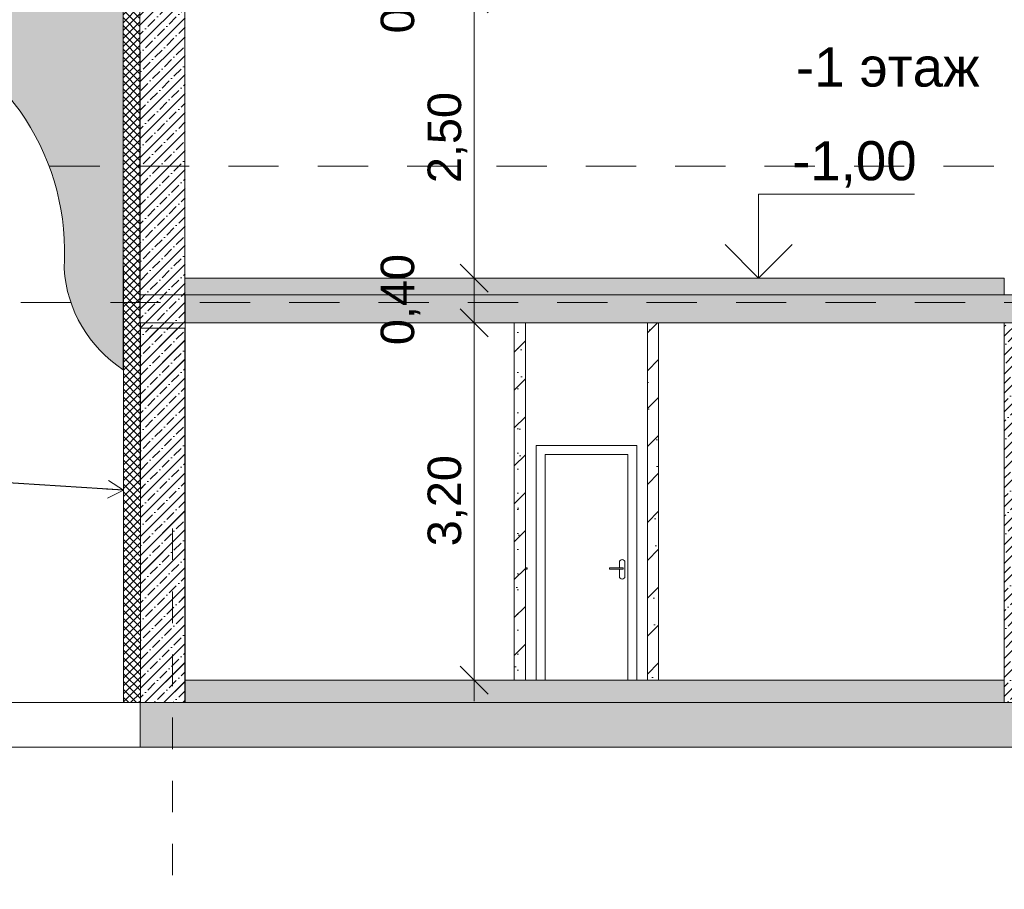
# Model space of a CAD drawing. Header units: millimetres. Extents: x -7244646 to -5701154, y 5723682 to 6071635.
# Tile 5 of 256: x -6402681 to -6393869, y 5733338 to 5741122. Entities that reach past the tile are written whole.
import ezdxf

# ---------------------------------------------------------------- set-up
doc = ezdxf.new("R2010")
doc.units = ezdxf.units.MM
doc.header["$MEASUREMENT"] = 0
doc.set_wipeout_variables(frame=1)
for name, pattern in [('Dashed', [800, 450, -350]), ('Wipeout_Contour', [1000, 0, -1000]), ('Штриховая', [564.444447, 282.222223, -282.222223])]:
    doc.linetypes.add(name, pattern=pattern)
for name, color, linetype, lineweight in [('0_Ном._пера__1', 7, 'Continuous', 0), ('0_Ном._пера__101', 252, 'Continuous', 0), ('0_Ном._пера__120', 7, 'Continuous', 0), ('0_Ном._пера__21', 7, 'Continuous', 5), ('0_Ном._пера__47', 7, 'Continuous', 5), ('АР-Перекрытия_Приямки.АР_Ном._пера__1', 7, 'Continuous', 0), ('АР-Перекрытия_Приямки.АР_Ном._пера__120', 7, 'Continuous', 0), ('АР-Стены внешние_Балконы _ лоджии.АР_Ном._пера__101', 252, 'Continuous', 0), ('АР-Стены_внешние_.АР_Ном._пера__1', 7, 'Continuous', 0), ('АР-Стены_внешние_.АР_Ном._пера__120', 7, 'Continuous', 0), ('АР-Стены_внутренние_пилоны.АР_Ном._пера__1', 7, 'Continuous', 0), ('АР-Стены_внутренние_пилоны.АР_Ном._пера__120', 7, 'Continuous', 0), ('АР-Стены_Перегородки_100_.АР_Ном._пера__1', 7, 'Continuous', 0), ('АР-Стены_Перегородки_100_.АР_Ном._пера__120', 7, 'Continuous', 0), ('АР-Чертеж-Размеры.АР_Ном._пера__1', 7, 'Continuous', 0), ('АР-Чертеж-Размеры.АР_Ном._пера__120', 7, 'Continuous', 0), ('АР-Чертеж-Размеры.АР_Ном._пера__141', 7, 'Continuous', 5)]:
    doc.layers.add(name, color=color, linetype=linetype, lineweight=lineweight)
for name, color, linetype in [('АР-Перекрытия_Приямки.АР', 7, 'Continuous'), ('АР-Стены_Перегородки_100_.АР', 7, 'Continuous'), ('АР-Чертеж-Размеры.АР', 7, 'Continuous')]:
    doc.layers.add(name, color=color, linetype=linetype)
doc.styles.add('РЎР“Р•РќР•Р\xa0Р\x98Р\xa0_РЎРўР\x98Р›Р¬_2', font='arial.ttf')
doc.linetypes.add('Линия Разрыва', pattern='A,0,[1,20 Р\xa0Р°Р·СЂРµР· 1-1. РљРѕСЂРїСѓСЃ 11.Shx,S=15.679026,R=0,X=0,Y=0],-1975.557214,0', length=1975.557214)
doc.dimstyles.new('СГЕНЕРИР_СТИЛЬ__1', dxfattribs={"dimtxt": 500, "dimasz": 237.5, "dimexe": 0.18, "dimexo": 43263.067461, "dimgap": 0, "dimtad": 1, "dimlfac": 0.001, "dimzin": 0, "dimdsep": 46, "dimtxsty": 'РЎР“Р•РќР•Р\xa0Р\x98Р\xa0_РЎРўР\x98Р›Р¬_2', "dimblk": 'ARROWHEAD_6', "dimblk1": 'ARROWHEAD_6', "dimblk2": 'ARROWHEAD_6', "dimcen": 0.09, "dimclrd": 7, "dimclre": 7, "dimclrt": 7, "dimadec": 0, "dimazin": 0, "dimtfac": 1, "dimtdec": 4, "dimtmove": 2, "dimatfit": 3, "dimfxl": 1, "dimtolj": 1, "dimtzin": 0, "dimarcsym": 0})
doc.dimstyles.new('СГЕНЕРИР_СТИЛЬ__11', dxfattribs={"dimtxt": 0.18, "dimasz": 152, "dimexe": 0.18, "dimexo": 0.0625, "dimgap": 0, "dimtad": 0, "dimtih": 1, "dimtoh": 1, "dimdec": 4, "dimzin": 0, "dimdsep": 46, "dimcen": 0.09, "dimadec": 0, "dimazin": 0, "dimtfac": 1, "dimtdec": 4, "dimtmove": 0, "dimatfit": 3, "dimldrblk": 'ARROWHEAD_14', "dimfxl": 1, "dimtolj": 1, "dimtzin": 0, "dimarcsym": 0})
doc.dimstyles.new('СГЕНЕРИР_СТИЛЬ__3', dxfattribs={"dimtxt": 300, "dimasz": 237.5, "dimexe": 0.18, "dimexo": 0.0625, "dimgap": 0, "dimtad": 1, "dimlfac": 0.001, "dimzin": 0, "dimdsep": 46, "dimtxsty": 'РЎР“Р•РќР•Р\xa0Р\x98Р\xa0_РЎРўР\x98Р›Р¬_2', "dimblk": 'ARROWHEAD_6', "dimblk1": 'ARROWHEAD_6', "dimblk2": 'ARROWHEAD_6', "dimcen": 0.09, "dimse1": 1, "dimse2": 1, "dimclrd": 7, "dimclre": 7, "dimclrt": 7, "dimadec": 0, "dimazin": 0, "dimtfac": 1, "dimtdec": 4, "dimtmove": 0, "dimatfit": 3, "dimfxl": 1, "dimtolj": 1, "dimtzin": 0, "dimarcsym": 0})
doc.dimstyles.new('СГЕНЕРИР_СТИЛЬ__6', dxfattribs={"dimtxt": 300, "dimasz": 237.5, "dimexe": 0.18, "dimexo": 0.0625, "dimgap": 0, "dimtad": 1, "dimtih": 1, "dimtoh": 1, "dimlfac": 0.001, "dimzin": 0, "dimdsep": 46, "dimtxsty": 'РЎР“Р•РќР•Р\xa0Р\x98Р\xa0_РЎРўР\x98Р›Р¬_2', "dimblk": 'ARROWHEAD_6', "dimblk1": 'ARROWHEAD_6', "dimblk2": 'ARROWHEAD_6', "dimcen": 0.09, "dimse1": 1, "dimse2": 1, "dimclrd": 7, "dimclre": 7, "dimclrt": 7, "dimadec": 0, "dimazin": 0, "dimtfac": 1, "dimtdec": 4, "dimtmove": 0, "dimatfit": 3, "dimfxl": 1, "dimtolj": 1, "dimtzin": 0, "dimarcsym": 0})
pattern_1 = [(45, (-7387333.12, 5739809.18), (-84.852814, 84.852814), []), (45, (-7387375.54, 5739851.61), (-84.852814, 84.852814), [90, -30, 0, -30])]
pattern_2 = [(45, (-7387333.12, 5739809.18), (-169.70563, 169.70563), []), (90, (-7387502.82, 5739978.89), (-216, 0), [0, -144, 0, -216]), (155, (-7387333.12, 5740148.6), (91.285545, 195.76248), [0, -105.6, 0, -182.4])]

# ---------------------------------------------------------------- blocks, each defined once
blk = doc.blocks.new('Линия_10_3', base_point=(-6401313.7, 5736568.2))
at = {"layer": '0_Ном._пера__1', "color": 7, "linetype": 'Штриховая', "lineweight": 0}
blk.add_line((-6401313.7, 5736568.2), (-6401313.7, 5730219.6), dxfattribs=at)
at = {"layer": '0_Ном._пера__1', "color": 7, "linetype": 'Continuous', "lineweight": 0}
blk.add_circle((-6401313.7, 5729619.6), 600, dxfattribs=at)
blk = doc.blocks.new('*D52', base_point=(-7387333.1, 5739809.2))
at = {"layer": 'АР-Чертеж-Размеры.АР_Ном._пера__1', "color": 7, "linetype": 'Continuous', "lineweight": 0, "transparency": 16777216}
for p, q in [((-6411439.3, 5858499.2), (-6411439.3, 5858686.7)), ((-6411314.3, 5858374.2), (-6411564.3, 5858624.2)), ((-6388218.7, 5858499.2), (-6411673.7, 5858499.2)), ((-6411439.3, 5738589.2), (-6411439.3, 5858499.2)), ((-6411564.3, 5738714.2), (-6411314.3, 5738464.2)), ((-6411204.9, 5738589.2), (-6411673.7, 5738589.2)), ((-6411439.3, 5738401.7), (-6411439.3, 5738589.2))]:
    blk.add_line(p, q, dxfattribs=at)
at = {"layer": 'АР-Чертеж-Размеры.АР_Ном._пера__1', "color": 7, "lineweight": 0, "transparency": 16777216, "insert": (-6411889.3, 5853972.3), "char_height": 500, "attachment_point": 7, "rotation": 90, "style": 'РЎР“Р•РќР•Р\xa0Р\x98Р\xa0_РЎРўР\x98Р›Р¬_2'}
blk.add_mtext('\\A1;{\\pql;\\fArial|b0|i0|c204|p0;\\W1.000000;119,91}', dxfattribs=at)
blk = doc.blocks.new('ARROWHEAD_6')
at = {"color": 0, "linetype": 'Continuous', "lineweight": 0}
for p, q in [((-0.5, -0.5), (0.5, 0.5)), ((0, 0), (-1, 0))]:
    blk.add_line(p, q, dxfattribs=at)
blk = doc.blocks.new('Линейный Размер_10_3', base_point=(-6396068.1, 5738809.2))
at = {"layer": 'АР-Чертеж-Размеры.АР_Ном._пера__1', "color": 7, "linetype": 'Continuous', "lineweight": 0}
for q in [(-6396293.1, 5738809.2), (-6395843.1, 5738809.2)]:
    blk.add_line((-6396068.1, 5738809.2), q, dxfattribs=at)
at = {"layer": 'АР-Чертеж-Размеры.АР_Ном._пера__141', "color": 7, "linetype": 'Continuous', "lineweight": 5}
for p, q in [((-6396068.1, 5738809.2), (-6396068.1, 5739559.2)), ((-6396068.1, 5739559.2), (-6394674, 5739559.2)), ((-6396068.1, 5738809.2), (-6396368.1, 5739109.2)), ((-6395768.1, 5739109.2), (-6396068.1, 5738809.2))]:
    blk.add_line(p, q, dxfattribs=at)
at = {"layer": 'АР-Чертеж-Размеры.АР_Ном._пера__120', "color": 7, "lineweight": 0, "insert": (-6395768.1, 5739619.2), "char_height": 350, "attachment_point": 7, "style": 'РЎР“Р•РќР•Р\xa0Р\x98Р\xa0_РЎРўР\x98Р›Р¬_2'}
blk.add_mtext('\\A1;{\\pql;\\fArial|b0|i0|c204|p0;\\W1.000000;-1,00}', dxfattribs=at)
blk = doc.blocks.new('*D71', base_point=(-7387333.1, 5739809.2))
at = {"layer": 'АР-Чертеж-Размеры.АР_Ном._пера__1', "color": 7, "linetype": 'Continuous', "lineweight": 0, "transparency": 16777216}
for p, q in [((-6398614.7, 5738409.2), (-6398614.7, 5738809.2)), ((-6398380.3, 5738409.2), (-6398849, 5738409.2)), ((-6398614.7, 5735209.2), (-6398614.7, 5738409.2)), ((-6398380.3, 5735209.2), (-6398849, 5735209.2)), ((-6398614.7, 5735021.7), (-6398614.7, 5735209.2))]:
    blk.add_line(p, q, dxfattribs=at)
at = {"layer": 'АР-Чертеж-Размеры.АР_Ном._пера__141', "color": 7, "linetype": 'Continuous', "lineweight": 5, "transparency": 16777216}
for p, q in [((-6398739.7, 5738534.2), (-6398489.7, 5738284.2)), ((-6398739.7, 5735334.2), (-6398489.7, 5735084.2))]:
    blk.add_line(p, q, dxfattribs=at)
at = {"layer": 'АР-Чертеж-Размеры.АР_Ном._пера__120', "color": 7, "lineweight": 0, "transparency": 16777216, "char_height": 300, "attachment_point": 7, "rotation": 90, "style": 'РЎР“Р•РќР•Р\xa0Р\x98Р\xa0_РЎРўР\x98Р›Р¬_2'}
for s, insert in [('\\A1;{\\pql;\\fArial|b0|i0|c204|p0;\\W1.000000;0,40}', (-6399094.7, 5738208.8)), ('\\A1;{\\pql;\\fArial|b0|i0|c204|p0;\\W1.000000;3,20}', (-6398674.7, 5736408.8))]:
    blk.add_mtext(s, dxfattribs=dict(at, insert=insert))
blk = doc.blocks.new('*D72', base_point=(-7387333.1, 5739809.2))
at = {"layer": 'АР-Чертеж-Размеры.АР_Ном._пера__1', "color": 7, "linetype": 'Continuous', "lineweight": 0, "transparency": 16777216}
blk.add_line((-6398614.7, 5738409.2), (-6398614.7, 5738809.2), dxfattribs=at)
at = {"layer": 'АР-Чертеж-Размеры.АР_Ном._пера__141', "color": 7, "linetype": 'Continuous', "lineweight": 5, "transparency": 16777216}
for p, q in [((-6398739.7, 5738934.2), (-6398489.7, 5738684.2)), ((-6398739.7, 5738534.2), (-6398489.7, 5738284.2))]:
    blk.add_line(p, q, dxfattribs=at)
blk = doc.blocks.new('*D73', base_point=(-7387333.1, 5739809.2))
at = {"layer": 'АР-Чертеж-Размеры.АР_Ном._пера__1', "color": 7, "linetype": 'Continuous', "lineweight": 0, "transparency": 16777216}
for p, q in [((-6398614.7, 5741309), (-6398614.7, 5741489)), ((-6398380.3, 5741309), (-6398849, 5741309)), ((-6398614.7, 5738809.2), (-6398614.7, 5741309)), ((-6398380.3, 5738809.2), (-6398849, 5738809.2)), ((-6398614.7, 5738409.2), (-6398614.7, 5738809.2))]:
    blk.add_line(p, q, dxfattribs=at)
at = {"layer": 'АР-Чертеж-Размеры.АР_Ном._пера__141', "color": 7, "linetype": 'Continuous', "lineweight": 5, "transparency": 16777216}
for p, q in [((-6398739.7, 5741434), (-6398489.7, 5741184)), ((-6398739.7, 5738934.2), (-6398489.7, 5738684.2))]:
    blk.add_line(p, q, dxfattribs=at)
at = {"layer": 'АР-Чертеж-Размеры.АР_Ном._пера__120', "color": 7, "lineweight": 0, "transparency": 16777216, "char_height": 300, "attachment_point": 7, "rotation": 90, "style": 'РЎР“Р•РќР•Р\xa0Р\x98Р\xa0_РЎРўР\x98Р›Р¬_2'}
for s, insert in [('\\A1;{\\pql;\\fArial|b0|i0|c204|p0;\\W1.000000;0,18}', (-6399094.7, 5740998.6)), ('\\A1;{\\pql;\\fArial|b0|i0|c204|p0;\\W1.000000;2,50}', (-6398674.7, 5739658.7))]:
    blk.add_mtext(s, dxfattribs=dict(at, insert=insert))
blk = doc.blocks.new('*D168', base_point=(-7387333.1, 5739809.2))
at = {"layer": 'АР-Чертеж-Размеры.АР_Ном._пера__1', "color": 7, "linetype": 'Continuous', "lineweight": 0, "transparency": 16777216}
for p, q in [((-6401313.7, 5731800.9), (-6401313.7, 5732269.7)), ((-6357553.7, 5731800.9), (-6357553.7, 5732269.7)), ((-6401501.2, 5732035.3), (-6401313.7, 5732035.3)), ((-6401313.7, 5732035.3), (-6357553.7, 5732035.3))]:
    blk.add_line(p, q, dxfattribs=at)
at = {"layer": 'АР-Чертеж-Размеры.АР_Ном._пера__141', "color": 7, "linetype": 'Continuous', "lineweight": 5, "transparency": 16777216}
for p, q in [((-6401188.7, 5732160.3), (-6401438.7, 5731910.3)), ((-6357428.7, 5732160.3), (-6357678.7, 5731910.3))]:
    blk.add_line(p, q, dxfattribs=at)
at = {"layer": 'АР-Чертеж-Размеры.АР_Ном._пера__120', "color": 7, "lineweight": 0, "transparency": 16777216, "insert": (-6379948.5, 5732095.3), "char_height": 300, "attachment_point": 7, "style": 'РЎР“Р•РќР•Р\xa0Р\x98Р\xa0_РЎРўР\x98Р›Р¬_2'}
blk.add_mtext('\\A1;{\\pql;\\fArial|b0|i0|c204|p0;\\W1.000000;43,76}', dxfattribs=at)
blk = doc.blocks.new('ARROWHEAD_14')
at = {"color": 0, "linetype": 'Continuous', "lineweight": 0}
blk.add_line((0, 0), (-1, 0), dxfattribs=at)
at = {"color": 0, "linetype": 'Continuous', "lineweight": 0, "flags": 128}
blk.add_lwpolyline([(-0.9093, 0.525), (0, 0), (-0.9093, -0.525)], dxfattribs=at)

msp = doc.modelspace()

# ---------------------------------------------------------------- hatches: boundary and pattern name
at = {"layer": '0_Ном._пера__1', "linetype": 'Continuous', "lineweight": 0}
h = msp.add_hatch(dxfattribs=at)
h.set_pattern_fill('ЖЕЛЕЗОБЕТОН__PROJECT__0003', style=0, pattern_type=2)
h.set_pattern_definition(pattern_1)
h.paths.add_polyline_path([(-6390092.718, 5738409.18), (-6401201.293, 5738409.18), (-6401201.293, 5738659.18), (-6390092.718, 5738659.18)])
at = {"layer": 'АР-Перекрытия_Приямки.АР_Ном._пера__1', "linetype": 'Continuous', "lineweight": 0, "true_color": 0x000000}
msp.add_hatch(color=18, dxfattribs=at).paths.add_polyline_path([(-6401203.841, 5738809.18), (-6401203.841, 5738659.18), (-6393868.819, 5738659.18), (-6393868.819, 5738809.18)])
at = {"layer": 'АР-Стены_внутренние_пилоны.АР_Ном._пера__1', "linetype": 'Continuous', "lineweight": 0}
h = msp.add_hatch(dxfattribs=at)
h.set_pattern_fill('ЖЕЛЕЗОБЕТОН__PROJECT__0003', style=0, pattern_type=2)
h.set_pattern_definition(pattern_1)
h.paths.add_polyline_path([(-6393868.823, 5738409.18), (-6393868.823, 5735009.18), (-6393618.823, 5735009.18), (-6393618.823, 5735209.18), (-6393618.823, 5738409.18)])
at = {"layer": 'АР-Стены_Перегородки_100_.АР_Ном._пера__1', "linetype": 'Continuous', "lineweight": 0}
h = msp.add_hatch(dxfattribs=at)
h.set_pattern_fill('БУТ__50__0003', style=0, pattern_type=2)
h.set_pattern_definition(pattern_2)
h.paths.add_polyline_path([(-6397063.618, 5735209.18), (-6396963.618, 5735209.18), (-6396963.618, 5738409.18), (-6397063.618, 5738409.18)])

# ---------------------------------------------------------------- linework, layer by layer
at = {"layer": '0_Ном._пера__1', "color": 7, "linetype": 'Continuous', "lineweight": 0}
msp.add_line((-6338728.94, 5735009.18), (-6401201.293, 5735009.18), dxfattribs=at)
at = {"layer": '0_Ном._пера__21', "color": 7, "linetype": 'Continuous', "lineweight": 5, "flags": 128}
msp.add_lwpolyline([(-6390092.718, 5738409.18), (-6401201.293, 5738409.18), (-6401201.293, 5738659.18), (-6390092.718, 5738659.18)], close=True, dxfattribs=at)
at = {"layer": 'АР-Перекрытия_Приямки.АР_Ном._пера__120', "color": 7, "linetype": 'Continuous', "lineweight": 0}
for p, q in [((-6398254.601, 5735209.18), (-6401203.84, 5735209.18)), ((-6393868.823, 5735209.18), (-6396963.618, 5735209.18))]:
    msp.add_line(p, q, dxfattribs=at)
at = {"layer": 'АР-Перекрытия_Приямки.АР_Ном._пера__120', "color": 7, "linetype": 'Continuous', "lineweight": 0, "flags": 128}
msp.add_lwpolyline([(-6401203.841, 5738809.18), (-6401203.841, 5738659.18), (-6393868.819, 5738659.18), (-6393868.819, 5738809.18)], close=True, dxfattribs=at)
at = {"layer": 'АР-Стены_внешние_.АР_Ном._пера__120', "color": 7, "linetype": 'Continuous', "lineweight": 0}
for p, q in [((-6401203.841, 5742209.005), (-6401203.841, 5738659.18)), ((-6401203.841, 5738659.18), (-6401603.841, 5738659.18)), ((-6401203.841, 5738659.18), (-6396568.187, 5738659.18)), ((-6396568.187, 5738659.18), (-6393868.827, 5738659.18)), ((-6401203.84, 5738359.18), (-6401603.84, 5738359.18)), ((-6401203.84, 5738359.18), (-6401203.84, 5735209.18)), ((-6401203.84, 5735209.18), (-6401203.84, 5735009.18))]:
    msp.add_line(p, q, dxfattribs=at)
at = {"layer": 'АР-Стены_внутренние_пилоны.АР_Ном._пера__120', "color": 7, "linetype": 'Continuous', "lineweight": 0}
msp.add_line((-6401603.841, 5738659.18), (-6401603.841, 5738359.18), dxfattribs=at)
at = {"layer": 'АР-Стены_внутренние_пилоны.АР_Ном._пера__120', "color": 7, "linetype": 'Continuous', "lineweight": 5}
for p, q in [((-6393868.823, 5738409.18), (-6393868.823, 5735209.18)), ((-6393868.823, 5735209.18), (-6393868.823, 5735009.18))]:
    msp.add_line(p, q, dxfattribs=at)
at = {"layer": 'АР-Стены_Перегородки_100_.АР_Ном._пера__120', "color": 7, "linetype": 'Continuous', "lineweight": 0}
for p, q in [((-6401203.841, 5742389.005), (-6401203.841, 5738409.18)), ((-6401201.291, 5735209.18), (-6401201.291, 5738359.18))]:
    msp.add_line(p, q, dxfattribs=at)
at = {"layer": 'АР-Стены_Перегородки_100_.АР_Ном._пера__120', "color": 7, "linetype": 'Continuous', "lineweight": 5}
for p, q in [((-6398254.601, 5738409.18), (-6398254.601, 5735209.18)), ((-6397063.618, 5738409.18), (-6397063.618, 5735209.18)), ((-6396963.618, 5738409.18), (-6396963.618, 5735209.18)), ((-6398154.601, 5735209.18), (-6398254.601, 5735209.18)), ((-6396963.618, 5735209.18), (-6397063.618, 5735209.18))]:
    msp.add_line(p, q, dxfattribs=at)

# ---------------------------------------------------------------- block references
at = {"layer": 'АР-Чертеж-Размеры.АР', "color": 7, "linetype": 'Continuous', "lineweight": 0}
msp.add_blockref('Линейный Размер_10_3', (-6396068.064, 5738809.18), dxfattribs=at)

# ---------------------------------------------------------------- texts
at = {"layer": '0_Ном._пера__1', "color": 7, "linetype": 'Continuous', "lineweight": 0, "insert": (-6394911.391, 5740695.186), "char_height": 350, "attachment_point": 5, "style": 'РЎР“Р•РќР•Р\xa0Р\x98Р\xa0_РЎРўР\x98Р›Р¬_2'}
msp.add_mtext('\\A1;{\\pqc;\\fArial|b0|i0|c204|p0;\\W1.000000;-1\\fArial|b0|i0|c204|p0;\\W1.000000; этаж}', dxfattribs=at)

# ---------------------------------------------------------------- dimensions: what is measured, and where the dimension line sits
at = {"layer": 'АР-Чертеж-Размеры.АР', "color": 7, "linetype": 'Continuous', "lineweight": 0}
dim = msp.add_linear_dim(base=(-6398614.657, 5738409.18), p1=(-6401203.84, 5735209.18), p2=(-6399348.173, 5738409.18), angle=90, dimstyle='СГЕНЕРИР_СТИЛЬ__3', dxfattribs=at)
dim.commit()
dim.dimension.update_dxf_attribs({"geometry": '*D71', "text_midpoint": (-6398824.657, 5736797.174), "dimtype": 160, "text_rotation": 90})

# ---------------------------------------------------------------- wipeouts: each hides what was drawn before it
at = {"color": 254, "linetype": 'Wipeout_Contour', "lineweight": 0, "ltscale": 34385352.88053323}
msp.add_wipeout([(-6406048.923, 5735009.18), (-6406048.923, 5734609.18), (-6401603.827, 5734609.18), (-6401603.827, 5735009.18)], dxfattribs=at).dxf.layer = 'АР-Перекрытия_Приямки.АР'
at = {"color": 254, "linetype": 'Wipeout_Contour', "lineweight": 0, "ltscale": 34371816.2702539}
msp.add_wipeout([(-6398059.112, 5735209.18), (-6397979.112, 5735209.18), (-6397979.112, 5737229.18), (-6398059.112, 5737229.18)], dxfattribs=at).dxf.layer = 'АР-Стены_Перегородки_100_.АР'
at = {"color": 254, "linetype": 'Wipeout_Contour', "lineweight": 0, "ltscale": 34369374.16439179}
msp.add_wipeout([(-6397159.112, 5735209.18), (-6397159.112, 5737229.18), (-6397239.112, 5737229.18), (-6397239.112, 5735209.18)], dxfattribs=at).dxf.layer = 'АР-Стены_Перегородки_100_.АР'
at = {"color": 254, "linetype": 'Wipeout_Contour', "lineweight": 0, "ltscale": 34372191.4877824}
msp.add_wipeout([(-6398154.601, 5736214.18), (-6398154.601, 5736204.18), (-6398153.612, 5736204.18), (-6398153.612, 5736214.18)], dxfattribs=at).dxf.layer = 'АР-Стены_Перегородки_100_.АР'

# ---------------------------------------------------------------- next in the draw order: hatches: boundary and pattern name
at = {"layer": 'АР-Перекрытия_Приямки.АР_Ном._пера__1', "linetype": 'Continuous', "lineweight": 0, "true_color": 0x000000}
msp.add_hatch(color=18, dxfattribs=at).paths.add_polyline_path([(-6401203.84, 5735209.18), (-6401203.84, 5735009.18), (-6393868.823, 5735009.18), (-6393868.823, 5735209.18)])
at = {"layer": 'АР-Перекрытия_Приямки.АР_Ном._пера__1', "linetype": 'Continuous', "lineweight": 0}
h = msp.add_hatch(dxfattribs=at)
h.set_pattern_fill('ЖЕЛЕЗОБЕТОН__PROJECT__0003', style=0, pattern_type=2)
h.set_pattern_definition(pattern_1)
h.paths.add_polyline_path([(-6401203.84, 5735009.18), (-6401603.828, 5735009.18), (-6401603.828, 5734609.18), (-6381877.718, 5734609.18), (-6381507.286, 5732531.921), (-6373979.585, 5732531.921), (-6373675.453, 5735009.18), (-6374834.353, 5735009.18), (-6374834.353, 5733459.18), (-6376698.792, 5733459.18), (-6376698.792, 5735009.18), (-6376948.792, 5735009.18), (-6376948.792, 5733459.18), (-6378798.774, 5733459.18), (-6378798.774, 5735009.18), (-6379048.774, 5735009.18), (-6379048.774, 5733459.18), (-6380718.818, 5733459.18), (-6380718.818, 5735009.18), (-6380968.818, 5735009.18), (-6383668.774, 5735009.18), (-6383918.774, 5735009.18), (-6383935.776, 5735009.18), (-6393618.823, 5735009.18), (-6393868.823, 5735009.18)])
at = {"layer": 'АР-Стены_внешние_.АР_Ном._пера__1', "linetype": 'Continuous', "lineweight": 0}
h = msp.add_hatch(dxfattribs=at)
h.set_pattern_fill('ЖЕЛЕЗОБЕТОН__PROJECT__0003', style=0, pattern_type=2)
h.set_pattern_definition(pattern_1)
h.paths.add_polyline_path([(-6401603.84, 5735009.18), (-6401203.84, 5735009.18), (-6401203.84, 5738359.18), (-6401603.84, 5738359.18)])

# ---------------------------------------------------------------- next in the draw order: linework, layer by layer
at = {"layer": '0_Ном._пера__1', "color": 7, "linetype": 'Линия Разрыва', "lineweight": 0}
msp.add_line((-6413306.662, 5734609.18), (-6381877.718, 5734609.18), dxfattribs=at)
at = {"layer": 'АР-Перекрытия_Приямки.АР_Ном._пера__120', "color": 7, "linetype": 'Continuous', "lineweight": 0}
for p, q in [((-6397063.618, 5735209.18), (-6398154.601, 5735209.18)), ((-6401603.84, 5735009.18), (-6406048.923, 5735009.18)), ((-6406048.923, 5734609.18), (-6401603.826, 5734609.18))]:
    msp.add_line(p, q, dxfattribs=at)
at = {"layer": 'АР-Перекрытия_Приямки.АР_Ном._пера__120', "color": 7, "linetype": 'Continuous', "lineweight": 5}
msp.add_line((-6401603.828, 5735009.18), (-6401603.826, 5734609.18), dxfattribs=at)
at = {"layer": 'АР-Перекрытия_Приямки.АР_Ном._пера__120', "color": 7, "linetype": 'Continuous', "lineweight": 5, "flags": 128}
for points in [[(-6338438.822, 5735009.18), (-6338728.94, 5735009.18), (-6358596.537, 5735009.18), (-6374548.791, 5735009.18), (-6374834.353, 5735009.18), (-6374834.353, 5733459.18), (-6376698.792, 5733459.18), (-6376698.792, 5735009.18), (-6376948.792, 5735009.18), (-6376948.792, 5733459.18), (-6378798.774, 5733459.18), (-6378798.774, 5735009.18), (-6379048.774, 5735009.18), (-6379048.774, 5733459.18), (-6380718.818, 5733459.18), (-6380718.818, 5735009.18), (-6380968.818, 5735009.18), (-6383668.774, 5735009.18), (-6383918.774, 5735009.18), (-6393618.823, 5735009.18), (-6393868.823, 5735009.18), (-6401203.84, 5735009.18), (-6401603.828, 5735009.18)], [(-6381507.286, 5732531.921), (-6381877.718, 5734609.18), (-6401603.828, 5734609.18)]]:
    msp.add_lwpolyline(points, dxfattribs=at)
at = {"layer": 'АР-Стены_внешние_.АР_Ном._пера__120', "color": 7, "linetype": 'Continuous', "lineweight": 0}
for p in [(-6401603.84, 5738359.18), (-6401603.828, 5735009.18)]:
    msp.add_line(p, (-6401603.84, 5735009.18), dxfattribs=at)

# ---------------------------------------------------------------- next in the draw order: wipeouts: each hides what was drawn before it
at = {"color": 254, "linetype": 'Wipeout_Contour', "lineweight": 0, "ltscale": 51560044.47396217}
msp.add_wipeout([(-6397159.112, 5737309.18), (-6398059.112, 5737309.18), (-6398059.112, 5737229.18), (-6397979.112, 5737229.18), (-6397239.112, 5737229.18), (-6397159.112, 5737229.18)], dxfattribs=at).dxf.layer = 'АР-Стены_Перегородки_100_.АР'
at = {"color": 254, "linetype": 'Wipeout_Contour', "lineweight": 0, "ltscale": 206217618.2370237}
msp.add_wipeout([(-6397314.112, 5736139.18), (-6397312.209, 5736129.613), (-6397306.79, 5736121.503), (-6397298.679, 5736116.083), (-6397289.112, 5736114.18), (-6397279.545, 5736116.083), (-6397271.434, 5736121.503), (-6397266.015, 5736129.613), (-6397264.112, 5736139.18), (-6397264.112, 5736264.18), (-6397266.015, 5736273.747), (-6397271.434, 5736281.858), (-6397279.545, 5736287.277), (-6397289.112, 5736289.18), (-6397298.679, 5736287.277), (-6397306.79, 5736281.858), (-6397312.209, 5736273.747), (-6397314.112, 5736264.18), (-6397314.112, 5736214.18), (-6397282.601, 5736214.18), (-6397281.612, 5736214.18), (-6397281.612, 5736204.18), (-6397282.601, 5736204.18), (-6397314.112, 5736204.18)], dxfattribs=at).dxf.layer = 'АР-Стены_Перегородки_100_.АР'
at = {"color": 254, "linetype": 'Wipeout_Contour', "lineweight": 0, "ltscale": 34372185.81769075}
msp.add_wipeout([(-6398153.612, 5736214.18), (-6398153.612, 5736204.18), (-6398150.794, 5736204.18), (-6398150.794, 5736214.18)], dxfattribs=at).dxf.layer = 'АР-Стены_Перегородки_100_.АР'

# ---------------------------------------------------------------- next in the draw order: linework, layer by layer
at = {"layer": 'АР-Стены_Перегородки_100_.АР_Ном._пера__120', "color": 7, "linetype": 'Continuous', "lineweight": 0}
for p, q in [((-6398059.112, 5737309.18), (-6397159.112, 5737309.18)), ((-6398059.112, 5735209.18), (-6398059.112, 5737309.18)), ((-6397159.112, 5737309.18), (-6397159.112, 5735209.18)), ((-6397979.112, 5737229.18), (-6397979.112, 5735209.18)), ((-6397239.112, 5737229.18), (-6397979.112, 5737229.18)), ((-6397312.209, 5736273.747), (-6397306.79, 5736281.858)), ((-6397306.79, 5736281.858), (-6397298.679, 5736287.277)), ((-6397298.679, 5736287.277), (-6397289.112, 5736289.18)), ((-6397289.112, 5736289.18), (-6397279.545, 5736287.277)), ((-6397279.545, 5736287.277), (-6397271.434, 5736281.858)), ((-6397271.434, 5736281.858), (-6397266.015, 5736273.747)), ((-6397314.112, 5736264.18), (-6397312.209, 5736273.747)), ((-6397266.015, 5736273.747), (-6397264.112, 5736264.18)), ((-6397312.209, 5736129.613), (-6397314.112, 5736139.18)), ((-6397306.79, 5736121.503), (-6397312.209, 5736129.613)), ((-6397298.679, 5736116.083), (-6397306.79, 5736121.503)), ((-6397289.112, 5736114.18), (-6397298.679, 5736116.083)), ((-6397279.545, 5736116.083), (-6397289.112, 5736114.18)), ((-6397271.434, 5736121.503), (-6397279.545, 5736116.083)), ((-6397266.015, 5736129.613), (-6397271.434, 5736121.503)), ((-6397264.112, 5736139.18), (-6397266.015, 5736129.613))]:
    msp.add_line(p, q, dxfattribs=at)

# ---------------------------------------------------------------- next in the draw order: wipeouts: each hides what was drawn before it
at = {"color": 254, "linetype": 'Wipeout_Contour', "lineweight": 0, "ltscale": 34389882.91296019}
msp.add_wipeout([(-6401601.293, 5735009.18), (-6401606.434, 5742795.979), (-6401756.434, 5742795.88), (-6401751.293, 5735009.081)], dxfattribs=at)
at = {"color": 254, "linetype": 'Wipeout_Contour', "lineweight": 0, "ltscale": 34372175.34072928}
msp.add_wipeout([(-6398150.794, 5736214.18), (-6398150.794, 5736204.18), (-6398146.576, 5736204.18), (-6398146.576, 5736214.18)], dxfattribs=at).dxf.layer = 'АР-Стены_Перегородки_100_.АР'
at = {"color": 254, "linetype": 'Wipeout_Contour', "lineweight": 0, "ltscale": 34369791.06730001}
msp.add_wipeout([(-6397401.612, 5736214.18), (-6397401.612, 5736204.18), (-6397294.612, 5736204.18), (-6397294.612, 5736214.18)], dxfattribs=at).dxf.layer = 'АР-Стены_Перегородки_100_.АР'

# ---------------------------------------------------------------- next in the draw order: hatches: boundary and pattern name
at = {"layer": '0_Ном._пера__1', "linetype": 'Continuous', "lineweight": 0}
h = msp.add_hatch(dxfattribs=at)
h.set_pattern_fill('УТЕПЛИТЕЛЬ_0003', style=0, pattern_type=2)
h.set_pattern_definition([(45, (-7387333.115, 5739809.18), (-35.355339, 35.355339), []), (135, (-7387333.115, 5739809.18), (35.355339, 35.355339), [])])
h.paths.add_polyline_path([(-6401601.293, 5735009.18), (-6401606.434, 5742795.979), (-6401756.434, 5742795.88), (-6401751.293, 5735009.081)])
h = msp.add_hatch(dxfattribs=at)
h.set_pattern_fill('ЖЕЛЕЗОБЕТОН__PROJECT__0003', style=0, pattern_type=2)
h.set_pattern_definition(pattern_1)
h.paths.add_polyline_path([(-6401201.293, 5738409.18), (-6401201.293, 5742639.005), (-6401606.641, 5742639.005), (-6401606.641, 5738409.18)])
h = msp.add_hatch(dxfattribs=at)
h.set_pattern_fill('ЖЕЛЕЗОБЕТОН__PROJECT__0003', style=0, pattern_type=2)
h.set_pattern_definition(pattern_1)
h.paths.add_polyline_path([(-6401201.293, 5738409.18), (-6401201.293, 5735009.18), (-6401601.293, 5735009.18), (-6401601.293, 5738409.18)])
at = {"layer": '0_Ном._пера__101', "linetype": 'Continuous', "lineweight": 0}
h = msp.add_hatch(dxfattribs=at)
h.set_pattern_fill('КАМЕНЬ_02_0003', color=252, style=0, pattern_type=2)
h.set_pattern_definition([(45, (-7387333.115, 5739879.18), (-22.2738636, 22.2738636), [0, -21, 0, -31.5]), (110, (-7387263.115, 5739879.18), (29.6003176, 10.7736345), [0, -15.4, 0, -26.6])])
h.paths.add_polyline_path([(-6406170.064, 5743109.18), (-6403011.305, 5743109.177), (-6403011.305, 5743058.997), (-6400163.977, 5743059.016), (-6400163.975, 5742796.012), (-6401756.315, 5742795.998), (-6401756.321, 5737989.043, -0.23421808), (-6402283.97, 5738890.163, 0.33325267), (-6403710.055, 5741094.763, -0.14182302), (-6405688.066, 5742489.427, 0.09333731)])

# ---------------------------------------------------------------- next in the draw order: linework, layer by layer
at = {"layer": '0_Ном._пера__1', "color": 7, "linetype": 'Continuous', "lineweight": 0, "flags": 128}
msp.add_lwpolyline([(-6401601.293, 5735009.18), (-6401606.434, 5742795.979), (-6401756.434, 5742795.88), (-6401751.293, 5735009.081)], close=True, dxfattribs=at)
at = {"layer": '0_Ном._пера__21', "color": 7, "linetype": 'Continuous', "lineweight": 5, "flags": 128}
msp.add_lwpolyline([(-6401201.293, 5738409.18), (-6401201.293, 5735009.18), (-6401601.293, 5735009.18), (-6401601.293, 5738409.18)], close=True, dxfattribs=at)
at = {"layer": '0_Ном._пера__47', "color": 7, "linetype": 'Continuous', "lineweight": 5, "flags": 128}
msp.add_lwpolyline([(-6406170.064, 5743109.18), (-6403011.305, 5743109.177), (-6403011.305, 5743058.997), (-6400163.977, 5743059.016), (-6400163.975, 5742796.012), (-6401756.315, 5742795.998), (-6401756.321, 5737989.043, -0.23421808), (-6402283.97, 5738890.163, 0.33325267), (-6403710.055, 5741094.763, -0.14182302), (-6405688.066, 5742489.427, 0.09333731)], format="xyb", close=True, dxfattribs=at)
at = {"layer": 'АР-Стены внешние_Балконы _ лоджии.АР_Ном._пера__101', "color": 252, "linetype": 'Dashed', "lineweight": 0}
for points in [[(-6406413.794, 5739809.18), (-6333655.293, 5739809.18)], [(-6410669.971, 5738589.18), (-6333655.293, 5738589.18)]]:
    msp.add_lwpolyline(points, dxfattribs=at)
at = {"layer": 'АР-Стены_внешние_.АР_Ном._пера__120', "color": 7, "linetype": 'Continuous', "lineweight": 0}
msp.add_line((-6401606.263, 5738409.18), (-6401606.263, 5742459.005), dxfattribs=at)
at = {"layer": 'АР-Стены_Перегородки_100_.АР_Ном._пера__120', "color": 7, "linetype": 'Continuous', "lineweight": 0}
msp.add_line((-6397401.612, 5736214.18), (-6397401.612, 5736204.18), dxfattribs=at)

# ---------------------------------------------------------------- next in the draw order: block references
at = {"color": 7, "linetype": 'Штриховая', "lineweight": 0}
msp.add_blockref('Линия_10_3', (-6401313.734, 5736568.232), dxfattribs=at)

# ---------------------------------------------------------------- next in the draw order: dimensions: what is measured, and where the dimension line sits
at = {"layer": 'АР-Чертеж-Размеры.АР', "color": 7, "linetype": 'Continuous', "lineweight": 0}
for base, p1, p2, dimstyle, picture, middle in [((-6411439.299, 5858499.18), (-6410669.971, 5738589.18), (-6383892.346, 5858499.18), 'СГЕНЕРИР_СТИЛЬ__1', '*D52', (-6412139.299, 5855000.125)), ((-6398614.657, 5741309.005), (-6715684.058, 5738809.18), (-6401203.841, 5741309.005), 'СГЕНЕРИР_СТИЛЬ__3', '*D73', (-6398824.657, 5740047.087)), ((-6398614.657, 5738809.18), (-6399348.173, 5738409.18), (-6715684.058, 5738809.18), 'СГЕНЕРИР_СТИЛЬ__3', '*D72', (-6399244.657, 5738597.174))]:
    dim = msp.add_linear_dim(base=base, p1=p1, p2=p2, angle=90, dimstyle=dimstyle, dxfattribs=at)
    dim.commit()
    dim.dimension.update_dxf_attribs({"geometry": picture, "text_midpoint": middle, "dimtype": 160, "text_rotation": 90})

# ---------------------------------------------------------------- next in the draw order: leaders
at = {"layer": '0_Ном._пера__120', "color": 7, "linetype": 'Continuous', "lineweight": 0, "annotation_type": 0, "has_hookline": 1, "hookline_direction": 1, "text_width": 2359.959}
msp.add_leader([(-6401752.548, 5736909.794), (-6404622.983, 5737091.321)], dimstyle='СГЕНЕРИР_СТИЛЬ__11', dxfattribs=at)

# ---------------------------------------------------------------- next in the draw order: wipeouts: each hides what was drawn before it
at = {"color": 254, "linetype": 'Wipeout_Contour', "lineweight": 0, "ltscale": 34372161.65192309}
msp.add_wipeout([(-6398146.576, 5736214.18), (-6398146.576, 5736204.18), (-6398141.601, 5736204.18), (-6398141.601, 5736214.18)], dxfattribs=at).dxf.layer = 'АР-Стены_Перегородки_100_.АР'
at = {"color": 254, "linetype": 'Wipeout_Contour', "lineweight": 0, "ltscale": 34369624.32966703}
msp.add_wipeout([(-6397294.612, 5736214.18), (-6397294.612, 5736204.18), (-6397289.637, 5736204.18), (-6397289.637, 5736214.18)], dxfattribs=at).dxf.layer = 'АР-Стены_Перегородки_100_.АР'

# ---------------------------------------------------------------- next in the draw order: wipeouts: each hides what was drawn before it
at = {"color": 254, "linetype": 'Wipeout_Contour', "lineweight": 0, "ltscale": 34372151.26530502}
msp.add_wipeout([(-6398141.601, 5736214.18), (-6398141.601, 5736204.18), (-6398139.601, 5736204.18), (-6398139.601, 5736214.18)], dxfattribs=at).dxf.layer = 'АР-Стены_Перегородки_100_.АР'
at = {"color": 254, "linetype": 'Wipeout_Contour', "lineweight": 0, "ltscale": 34369610.64169222}
msp.add_wipeout([(-6397289.637, 5736214.18), (-6397289.637, 5736204.18), (-6397285.42, 5736204.18), (-6397285.42, 5736214.18)], dxfattribs=at).dxf.layer = 'АР-Стены_Перегородки_100_.АР'

# ---------------------------------------------------------------- next in the draw order: hatches: boundary and pattern name
at = {"layer": 'АР-Стены_Перегородки_100_.АР_Ном._пера__1', "linetype": 'Continuous', "lineweight": 0}
h = msp.add_hatch(dxfattribs=at)
h.set_pattern_fill('БУТ__50__0003', style=0, pattern_type=2)
h.set_pattern_definition(pattern_2)
h.paths.add_polyline_path([(-6398254.601, 5735209.18), (-6398154.601, 5735209.18), (-6398154.601, 5738409.18), (-6398254.601, 5738409.18)])

# ---------------------------------------------------------------- next in the draw order: linework, layer by layer
at = {"layer": 'АР-Стены_Перегородки_100_.АР_Ном._пера__120', "color": 7, "linetype": 'Continuous', "lineweight": 5}
msp.add_line((-6398154.601, 5738409.18), (-6398154.601, 5735209.18), dxfattribs=at)
at = {"layer": 'АР-Стены_Перегородки_100_.АР_Ном._пера__120', "color": 7, "linetype": 'Continuous', "lineweight": 0}
for p, q in [((-6398154.601, 5736214.18), (-6398153.612, 5736214.18)), ((-6398154.601, 5736204.18), (-6398153.612, 5736204.18)), ((-6398153.612, 5736214.18), (-6398150.794, 5736214.18)), ((-6398153.612, 5736204.18), (-6398150.794, 5736204.18)), ((-6398150.794, 5736214.18), (-6398146.576, 5736214.18)), ((-6398150.794, 5736204.18), (-6398146.576, 5736204.18)), ((-6398146.576, 5736214.18), (-6398141.601, 5736214.18)), ((-6398146.576, 5736204.18), (-6398141.601, 5736204.18)), ((-6398141.601, 5736214.18), (-6398139.601, 5736214.18)), ((-6398141.601, 5736204.18), (-6398139.601, 5736204.18)), ((-6398139.601, 5736214.18), (-6398139.601, 5736204.18))]:
    msp.add_line(p, q, dxfattribs=at)

# ---------------------------------------------------------------- next in the draw order: wipeouts: each hides what was drawn before it
at = {"color": 254, "linetype": 'Wipeout_Contour', "lineweight": 0, "ltscale": 34369600.16538902}
msp.add_wipeout([(-6397285.42, 5736214.18), (-6397285.42, 5736204.18), (-6397282.601, 5736204.18), (-6397282.601, 5736214.18)], dxfattribs=at).dxf.layer = 'АР-Стены_Перегородки_100_.АР'

# ---------------------------------------------------------------- next in the draw order: wipeouts: each hides what was drawn before it
at = {"color": 254, "linetype": 'Wipeout_Contour', "lineweight": 0, "ltscale": 34369594.4956769}
msp.add_wipeout([(-6397282.601, 5736214.18), (-6397282.601, 5736204.18), (-6397281.612, 5736204.18), (-6397281.612, 5736214.18)], dxfattribs=at).dxf.layer = 'АР-Стены_Перегородки_100_.АР'

# ---------------------------------------------------------------- next in the draw order: linework, layer by layer
at = {"layer": 'АР-Стены_Перегородки_100_.АР_Ном._пера__120', "color": 7, "linetype": 'Continuous', "lineweight": 0}
for p, q in [((-6397239.112, 5735209.18), (-6397239.112, 5737229.18)), ((-6397401.612, 5736214.18), (-6397294.612, 5736214.18)), ((-6397401.612, 5736204.18), (-6397294.612, 5736204.18)), ((-6397314.112, 5736214.18), (-6397314.112, 5736264.18)), ((-6397314.112, 5736139.18), (-6397314.112, 5736204.18)), ((-6397294.612, 5736214.18), (-6397289.637, 5736214.18)), ((-6397294.612, 5736204.18), (-6397289.637, 5736204.18)), ((-6397289.637, 5736214.18), (-6397285.42, 5736214.18)), ((-6397289.637, 5736204.18), (-6397285.42, 5736204.18)), ((-6397285.42, 5736214.18), (-6397282.601, 5736214.18)), ((-6397285.42, 5736204.18), (-6397282.601, 5736204.18)), ((-6397282.601, 5736214.18), (-6397281.612, 5736214.18)), ((-6397282.601, 5736204.18), (-6397281.612, 5736204.18)), ((-6397281.612, 5736214.18), (-6397281.612, 5736204.18)), ((-6397264.112, 5736264.18), (-6397264.112, 5736139.18))]:
    msp.add_line(p, q, dxfattribs=at)

# ---------------------------------------------------------------- next in the draw order: dimensions: what is measured, and where the dimension line sits
at = {"layer": 'АР-Чертеж-Размеры.АР', "color": 7, "linetype": 'Continuous', "lineweight": 0}
dim = msp.add_linear_dim(base=(-6357553.734, 5732035.311), p1=(-6401313.734, 5736568.232), p2=(-6357553.734, 5737788.232), dimstyle='СГЕНЕРИР_СТИЛЬ__6', dxfattribs=at)
dim.commit()
dim.dimension.update_dxf_attribs({"geometry": '*D168', "text_midpoint": (-6379445.994, 5732245.311), "dimtype": 160})

doc.saveas('drawing.dxf')
